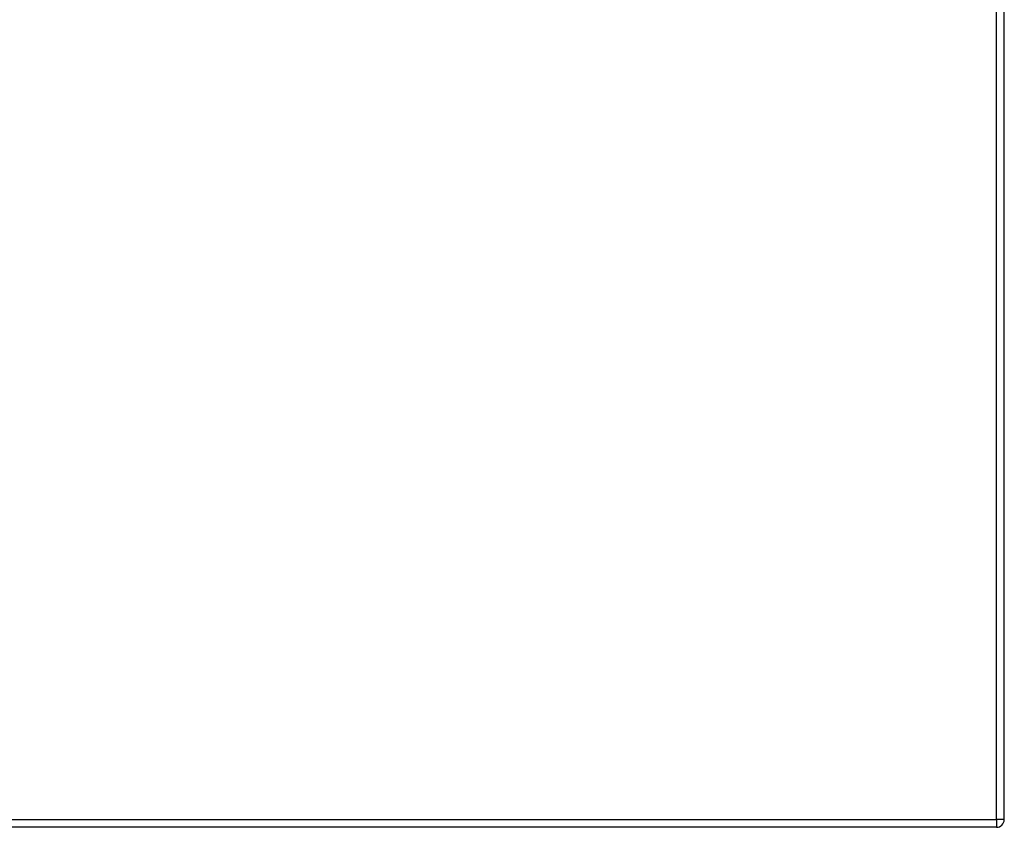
# Model space of a CAD drawing. Header units: inches. Extents: x 20 to 683, y 61 to 320.
# Tile 253 of 256: x 280 to 292, y 176 to 187. Entities that reach past the tile are written whole.
import ezdxf

# ---------------------------------------------------------------- set-up
doc = ezdxf.new("R2010")
doc.units = ezdxf.units.IN
doc.header["$MEASUREMENT"] = 0
doc.layers.add('Visible Edges(ANSI)', color=7, linetype='Continuous', lineweight=25)
doc.layers.add('Visible Tangent Edges(ANSI)', color=7, linetype='Continuous', lineweight=25)

msp = doc.modelspace()

# ---------------------------------------------------------------- linework, layer by layer
at = {"layer": 'Visible Edges(ANSI)'}
for p, q in [((292.196, 176.375), (292.196, 215.095)), ((292.097, 176.276), (220.492, 176.276))]:
    msp.add_line(p, q, dxfattribs=at)
msp.add_arc((292.097, 176.375), 0.099, 270, 0, dxfattribs=at)
at = {"layer": 'Visible Tangent Edges(ANSI)'}
for p, q in [((292.097, 176.375), (292.097, 215.095)), ((220.492, 176.375), (292.097, 176.375)), ((292.097, 176.375), (292.097, 176.276)), ((292.196, 176.375), (292.097, 176.375))]:
    msp.add_line(p, q, dxfattribs=at)

doc.saveas('drawing.dxf')
